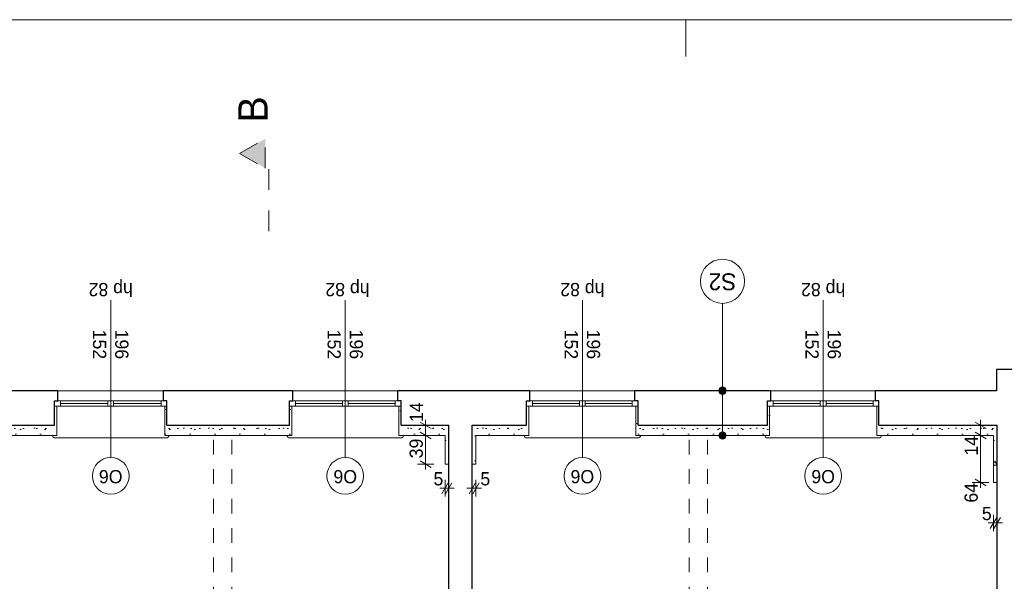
# Model space of a CAD drawing. Extents: x -145259 to -66341, y -2316 to 227384.
# Tile 99 of 143: x -113334 to -99921, y 139339 to 146984. Entities that reach past the tile are written whole.
import ezdxf

# ---------------------------------------------------------------- set-up
doc = ezdxf.new("R2010")
doc.units = 0
doc.header["$MEASUREMENT"] = 0
doc.linetypes.add('Dashed', pattern=[564.444447, 282.222223, -282.222223])
doc.linetypes.add('Przerywana', pattern=[400, 200, -200])
for name, color, linetype in [('Arch ocieplenie', 7, 'Continuous'), ('Arch opisy', 7, 'Continuous'), ('Arch wymiary', 7, 'Continuous')]:
    doc.layers.add(name, color=color, linetype=linetype)
for name, color, linetype, lineweight in [('Arch ocieplenie_Nr_Pióra__21', 7, 'Continuous', 13), ('Arch opisy okien_Nr_Pióra__21', 7, 'Continuous', 13), ('Arch opisy_Nr_Pióra__1', 7, 'Continuous', 25), ('Arch opisy_Nr_Pióra__21', 7, 'Continuous', 13), ('arch przekroje_Nr_Pióra__21', 7, 'Continuous', 13), ('arch przekroje_Nr_Pióra__5', 7, 'Continuous', 13), ('ARCH TABELA_Nr_Pióra__21', 7, 'Continuous', 13), ('Arch wymiary_Nr_Pióra__21', 7, 'Continuous', 13), ('Arch wymiary_Nr_Pióra__5', 7, 'Continuous', 13), ('INWENT OPISY_Nr_Pióra__21', 7, 'Continuous', 13), ('INWENT STROPY_Nr_Pióra__21', 7, 'Continuous', 13), ('INWENT. OKNA_Nr_Pióra__21', 7, 'Continuous', 13), ('INWENT.ŚCIANY_Nr_Pióra__1', 7, 'Continuous', 25)]:
    doc.layers.add(name, color=color, linetype=linetype, lineweight=lineweight)
doc.styles.add('GENERATED_STYLE_1', font='txt')
doc.styles.add('GENERATED_STYLE_6', font='txt')
doc.styles.add('GENERATED_STYLE_7', font='txt')
doc.styles.add('GENERATED_STYLE_8', font='txt')
doc.dimstyles.new('GENERATED_STYLE__1', dxfattribs={"dimtxt": 179.999995, "dimasz": 114, "dimexe": 0.18, "dimexo": 0, "dimgap": 0.09, "dimtad": 1, "dimdec": 0, "dimlfac": 0.1, "dimzin": 0, "dimdsep": 46, "dimtxsty": 'GENERATED_STYLE_1', "dimblk": 'ARROWHEAD_2', "dimblk1": 'ARROWHEAD_2', "dimblk2": 'ARROWHEAD_2', "dimcen": 0.09, "dimclrd": 7, "dimclre": 7, "dimclrt": 7, "dimazin": 0, "dimtfac": 1, "dimtdec": 4, "dimtmove": 0, "dimatfit": 3, "dimfxl": 0, "dimtolj": 1, "dimtzin": 0, "dimarcsym": 0})
doc.dimstyles.new('GENERATED_STYLE__2', dxfattribs={"dimtxt": 179.999995, "dimasz": 114, "dimexe": 0.18, "dimexo": 0, "dimgap": 0.09, "dimtad": 1, "dimtih": 1, "dimtoh": 1, "dimdec": 0, "dimlfac": 0.1, "dimzin": 0, "dimdsep": 46, "dimtxsty": 'GENERATED_STYLE_1', "dimblk": 'ARROWHEAD_2', "dimblk1": 'ARROWHEAD_2', "dimblk2": 'ARROWHEAD_2', "dimcen": 0.09, "dimclrd": 7, "dimclre": 7, "dimclrt": 7, "dimazin": 0, "dimtfac": 1, "dimtdec": 4, "dimtmove": 0, "dimatfit": 3, "dimfxl": 0, "dimtolj": 1, "dimtzin": 0, "dimarcsym": 0})
doc.dimstyles.new('GENERATED_STYLE__3', dxfattribs={"dimtxt": 179.999995, "dimasz": 114, "dimexe": 0.18, "dimexo": 0, "dimgap": 0.09, "dimtad": 1, "dimtih": 1, "dimtoh": 1, "dimdec": 0, "dimlfac": 0.1, "dimzin": 0, "dimdsep": 46, "dimtxsty": 'GENERATED_STYLE_1', "dimblk": 'ARROWHEAD_2', "dimblk1": 'ARROWHEAD_2', "dimblk2": 'ARROWHEAD_2', "dimcen": 0.09, "dimclrd": 7, "dimclre": 7, "dimclrt": 7, "dimazin": 0, "dimtfac": 1, "dimtdec": 4, "dimtmove": 2, "dimatfit": 3, "dimfxl": 0, "dimtolj": 1, "dimtzin": 0, "dimarcsym": 0})
pattern_1 = [(0, (0, 0), (0, 623.5383), [60, -300]), (0, (180, 311.8), (0, 623.5383), [60, -300]), (60, (0, 0), (-540, 311.7692), [60, -300]), (60, (360, 0), (-540, 311.7692), [60, -300]), (120, (60, 0), (540, 311.7692), [60, -300]), (120, (420, 0), (540, 311.7692), [60, -300]), (0, (0, 60), (0, 120.000005), [0, -120, 0, -180.00001]), (45, (60, 60), (-84.85282, 84.85282), [0, -90, 0, -150.000006])]

# ---------------------------------------------------------------- blocks, each defined once
blk = doc.blocks.new('Ściana_419', base_point=(-112859, 141464))
at = {"layer": 'Arch ocieplenie_Nr_Pióra__21', "linetype": 'Continuous'}
h = blk.add_hatch(dxfattribs=at)
h.set_pattern_fill('Structural_Concrete', color=256, style=0, pattern_type=2)
h.set_pattern_definition(pattern_1)
h.paths.add_polyline_path([(-112829, 141324), (-112829, 141724), (-112859, 141724), (-112859, 141464)], flags=0)
for p, q in [((-112829, 141724), (-112859, 141724)), ((-112859, 141724), (-112859, 141464)), ((-112829, 141324), (-112829, 141724))]:
    blk.add_line(p, q, dxfattribs=at)
blk = doc.blocks.new('Ściana_420', base_point=(-111329, 141724))
at = {"layer": 'Arch ocieplenie_Nr_Pióra__21', "linetype": 'Continuous'}
h = blk.add_hatch(dxfattribs=at)
h.set_pattern_fill('Structural_Concrete', color=256, style=0, pattern_type=2)
h.set_pattern_definition(pattern_1)
h.paths.add_polyline_path([(-111359, 141724), (-111359, 141324), (-111329, 141464), (-111329, 141724)], flags=0)
for p, q in [((-111359, 141724), (-111359, 141324)), ((-111329, 141724), (-111359, 141724)), ((-111329, 141464), (-111329, 141724))]:
    blk.add_line(p, q, dxfattribs=at)
blk = doc.blocks.new('Ściana_421', base_point=(-109659, 141464))
at = {"layer": 'Arch ocieplenie_Nr_Pióra__21', "linetype": 'Continuous'}
h = blk.add_hatch(dxfattribs=at)
h.set_pattern_fill('Structural_Concrete', color=256, style=0, pattern_type=2)
h.set_pattern_definition(pattern_1)
h.paths.add_polyline_path([(-109629, 141324), (-109629, 141724), (-109659, 141724), (-109659, 141464)], flags=0)
for p, q in [((-109629, 141724), (-109659, 141724)), ((-109659, 141724), (-109659, 141464)), ((-109629, 141324), (-109629, 141724))]:
    blk.add_line(p, q, dxfattribs=at)
blk = doc.blocks.new('Ściana_422', base_point=(-108139, 141724))
at = {"layer": 'Arch ocieplenie_Nr_Pióra__21', "linetype": 'Continuous'}
h = blk.add_hatch(dxfattribs=at)
h.set_pattern_fill('Structural_Concrete', color=256, style=0, pattern_type=2)
h.set_pattern_definition(pattern_1)
h.paths.add_polyline_path([(-108169, 141724), (-108169, 141324), (-108139, 141464), (-108139, 141724)], flags=0)
for p, q in [((-108169, 141724), (-108169, 141324)), ((-108139, 141724), (-108169, 141724)), ((-108139, 141464), (-108139, 141724))]:
    blk.add_line(p, q, dxfattribs=at)
blk = doc.blocks.new('Ściana_423', base_point=(-106429, 141464))
at = {"layer": 'Arch ocieplenie_Nr_Pióra__21', "linetype": 'Continuous'}
h = blk.add_hatch(dxfattribs=at)
h.set_pattern_fill('Structural_Concrete', color=256, style=0, pattern_type=2)
h.set_pattern_definition(pattern_1)
h.paths.add_polyline_path([(-106399, 141324), (-106399, 141724), (-106429, 141724), (-106429, 141464)], flags=0)
for p, q in [((-106399, 141724), (-106429, 141724)), ((-106429, 141724), (-106429, 141464)), ((-106399, 141324), (-106399, 141724))]:
    blk.add_line(p, q, dxfattribs=at)
blk = doc.blocks.new('Ściana_424', base_point=(-104909, 141724))
at = {"layer": 'Arch ocieplenie_Nr_Pióra__21', "linetype": 'Continuous'}
h = blk.add_hatch(dxfattribs=at)
h.set_pattern_fill('Structural_Concrete', color=256, style=0, pattern_type=2)
h.set_pattern_definition(pattern_1)
h.paths.add_polyline_path([(-104939, 141724), (-104939, 141324), (-104909, 141464), (-104909, 141724)], flags=0)
for p, q in [((-104939, 141724), (-104939, 141324)), ((-104909, 141724), (-104939, 141724)), ((-104909, 141464), (-104909, 141724))]:
    blk.add_line(p, q, dxfattribs=at)
blk = doc.blocks.new('Ściana_425', base_point=(-103149, 141464))
at = {"layer": 'Arch ocieplenie_Nr_Pióra__21', "linetype": 'Continuous'}
h = blk.add_hatch(dxfattribs=at)
h.set_pattern_fill('Structural_Concrete', color=256, style=0, pattern_type=2)
h.set_pattern_definition(pattern_1)
h.paths.add_polyline_path([(-103119, 141324), (-103119, 141724), (-103149, 141724), (-103149, 141464)], flags=0)
for p, q in [((-103119, 141724), (-103149, 141724)), ((-103149, 141724), (-103149, 141464)), ((-103119, 141324), (-103119, 141724))]:
    blk.add_line(p, q, dxfattribs=at)
blk = doc.blocks.new('Ściana_426', base_point=(-101629, 141724))
at = {"layer": 'Arch ocieplenie_Nr_Pióra__21', "linetype": 'Continuous'}
h = blk.add_hatch(dxfattribs=at)
h.set_pattern_fill('Structural_Concrete', color=256, style=0, pattern_type=2)
h.set_pattern_definition(pattern_1)
h.paths.add_polyline_path([(-101659, 141724), (-101659, 141324), (-101629, 141464), (-101629, 141724)], flags=0)
for p, q in [((-101659, 141724), (-101659, 141324)), ((-101629, 141724), (-101659, 141724)), ((-101629, 141464), (-101629, 141724))]:
    blk.add_line(p, q, dxfattribs=at)
blk = doc.blocks.new('Ściana_427', base_point=(-107169, 140934))
at = {"layer": 'Arch ocieplenie_Nr_Pióra__21', "linetype": 'Continuous'}
h = blk.add_hatch(dxfattribs=at)
h.set_pattern_fill('Structural_Concrete', color=256, style=0, pattern_type=2)
h.set_pattern_definition(pattern_1)
h.paths.add_polyline_path([(-107119, 140934), (-107119, 141324), (-107169, 141464), (-107169, 140934)], flags=0)
for p, q in [((-107169, 141464), (-107169, 140934)), ((-107119, 140934), (-107119, 141324)), ((-107169, 140934), (-107119, 140934))]:
    blk.add_line(p, q, dxfattribs=at)
blk = doc.blocks.new('Ściana_428', base_point=(-107489, 140934))
at = {"layer": 'Arch ocieplenie_Nr_Pióra__21', "linetype": 'Continuous'}
h = blk.add_hatch(dxfattribs=at)
h.set_pattern_fill('Structural_Concrete', color=256, style=0, pattern_type=2)
h.set_pattern_definition(pattern_1)
h.paths.add_polyline_path([(-107489, 140934), (-107489, 141464), (-107539, 141324), (-107539, 140934)], flags=0)
for p, q in [((-107489, 140934), (-107489, 141464)), ((-107539, 141324), (-107539, 140934)), ((-107539, 140934), (-107489, 140934))]:
    blk.add_line(p, q, dxfattribs=at)
blk = doc.blocks.new('Ściana_429', base_point=(-100019, 140684))
at = {"layer": 'Arch ocieplenie_Nr_Pióra__21', "linetype": 'Continuous'}
h = blk.add_hatch(dxfattribs=at)
h.set_pattern_fill('Structural_Concrete', color=256, style=0, pattern_type=2)
h.set_pattern_definition(pattern_1)
h.paths.add_polyline_path([(-100019, 140684), (-100019, 141464), (-100069, 141324), (-100069, 140684)], flags=0)
for p, q in [((-100019, 140684), (-100019, 141464)), ((-100069, 141324), (-100069, 140684)), ((-100069, 140684), (-100019, 140684))]:
    blk.add_line(p, q, dxfattribs=at)
blk = doc.blocks.new('Ściana_430', base_point=(-114539, 141464))
at = {"layer": 'Arch ocieplenie_Nr_Pióra__21', "linetype": 'Continuous'}
h = blk.add_hatch(dxfattribs=at)
h.set_pattern_fill('Structural_Concrete', color=256, style=0, pattern_type=2)
h.set_pattern_definition(pattern_1)
h.paths.add_polyline_path([(-114489, 141324), (-112829, 141324), (-112859, 141464), (-114539, 141464)], flags=0)
for p, q in [((-112859, 141464), (-114539, 141464)), ((-114489, 141324), (-112829, 141324))]:
    blk.add_line(p, q, dxfattribs=at)
blk = doc.blocks.new('Ściana_431', base_point=(-111329, 141464))
at = {"layer": 'Arch ocieplenie_Nr_Pióra__21', "linetype": 'Continuous'}
h = blk.add_hatch(dxfattribs=at)
h.set_pattern_fill('Structural_Concrete', color=256, style=0, pattern_type=2)
h.set_pattern_definition(pattern_1)
h.paths.add_polyline_path([(-111359, 141324), (-109629, 141324), (-109659, 141464), (-111329, 141464)], flags=0)
for p, q in [((-109659, 141464), (-111329, 141464)), ((-111359, 141324), (-109629, 141324))]:
    blk.add_line(p, q, dxfattribs=at)
blk = doc.blocks.new('Ściana_432', base_point=(-108139, 141464))
at = {"layer": 'Arch ocieplenie_Nr_Pióra__21', "linetype": 'Continuous'}
h = blk.add_hatch(dxfattribs=at)
h.set_pattern_fill('Structural_Concrete', color=256, style=0, pattern_type=2)
h.set_pattern_definition(pattern_1)
h.paths.add_polyline_path([(-108169, 141324), (-107539, 141324), (-107489, 141464), (-108139, 141464)], flags=0)
for p, q in [((-107489, 141464), (-108139, 141464)), ((-108169, 141324), (-107539, 141324))]:
    blk.add_line(p, q, dxfattribs=at)
blk = doc.blocks.new('Ściana_433', base_point=(-107169, 141464))
at = {"layer": 'Arch ocieplenie_Nr_Pióra__21', "linetype": 'Continuous'}
h = blk.add_hatch(dxfattribs=at)
h.set_pattern_fill('Structural_Concrete', color=256, style=0, pattern_type=2)
h.set_pattern_definition(pattern_1)
h.paths.add_polyline_path([(-107119, 141324), (-106399, 141324), (-106429, 141464), (-107169, 141464)], flags=0)
for p, q in [((-106429, 141464), (-107169, 141464)), ((-107119, 141324), (-106399, 141324))]:
    blk.add_line(p, q, dxfattribs=at)
blk = doc.blocks.new('Ściana_434', base_point=(-104909, 141464))
at = {"layer": 'Arch ocieplenie_Nr_Pióra__21', "linetype": 'Continuous'}
h = blk.add_hatch(dxfattribs=at)
h.set_pattern_fill('Structural_Concrete', color=256, style=0, pattern_type=2)
h.set_pattern_definition(pattern_1)
h.paths.add_polyline_path([(-104939, 141324), (-103119, 141324), (-103149, 141464), (-104909, 141464)], flags=0)
for p, q in [((-103149, 141464), (-104909, 141464)), ((-104939, 141324), (-103119, 141324))]:
    blk.add_line(p, q, dxfattribs=at)
blk = doc.blocks.new('Ściana_435', base_point=(-101629, 141464))
at = {"layer": 'Arch ocieplenie_Nr_Pióra__21', "linetype": 'Continuous'}
h = blk.add_hatch(dxfattribs=at)
h.set_pattern_fill('Structural_Concrete', color=256, style=0, pattern_type=2)
h.set_pattern_definition(pattern_1)
h.paths.add_polyline_path([(-101659, 141324), (-100069, 141324), (-100019, 141464), (-101629, 141464)], flags=0)
for p, q in [((-100019, 141464), (-101629, 141464)), ((-101659, 141324), (-100069, 141324))]:
    blk.add_line(p, q, dxfattribs=at)
blk = doc.blocks.new('Linia_88', base_point=(-103760, 141934))
at = {"layer": 'Arch opisy_Nr_Pióra__21', "linetype": 'Continuous'}
blk.add_line((-103760, 141934), (-103760, 143123), dxfattribs=at)
blk.add_circle((-103760, 143423), 300, dxfattribs=at)
blk = doc.blocks.new('Linia_89', base_point=(-103760, 141324))
at = {"layer": 'Arch opisy_Nr_Pióra__21', "linetype": 'Continuous'}
for points in [[(-103710, 141934), (-103714, 141953), (-103725, 141969), (-103741, 141980), (-103760, 141984), (-103779, 141980), (-103795, 141969), (-103806, 141953), (-103810, 141934), (-103806, 141914), (-103795, 141898), (-103779, 141887), (-103760, 141884), (-103741, 141887), (-103725, 141898), (-103714, 141914)], [(-103710, 141324), (-103714, 141343), (-103725, 141359), (-103741, 141370), (-103760, 141374), (-103779, 141370), (-103795, 141359), (-103806, 141343), (-103810, 141324), (-103806, 141304), (-103795, 141288), (-103779, 141277), (-103760, 141274), (-103741, 141277), (-103725, 141288), (-103714, 141304)]]:
    blk.add_hatch(color=256, dxfattribs=at).paths.add_polyline_path(points, flags=0)
blk.add_line((-103760, 141374), (-103760, 141884), dxfattribs=at)
for centre in [(-103760, 141934), (-103760, 141324)]:
    blk.add_circle(centre, 50, dxfattribs=at)
blk = doc.blocks.new('*D1569')
at = {"layer": 'Arch wymiary_Nr_Pióra__5', "linetype": 'Continuous'}
for p, q in [((-107879, 141367), (-107729, 141280)), ((-107692, 141324), (-107917, 141324)), ((-107804, 140934), (-107804, 141324)), ((-107879, 140977), (-107729, 140890)), ((-107692, 140934), (-107917, 140934)), ((-107804, 140860), (-107804, 140934))]:
    blk.add_line(p, q, dxfattribs=at)
at = {"layer": 'Arch wymiary_Nr_Pióra__21', "char_height": 180, "attachment_point": 7, "rotation": 90, "style": 'GENERATED_STYLE_1'}
for s, insert in [('{14}', (-107840, 141507)), ('{39}', (-107840, 141013))]:
    blk.add_mtext(s, dxfattribs=dict(at, insert=insert))
blk = doc.blocks.new('ARROWHEAD_2')
at = {"color": 0, "linetype": 'Continuous', "lineweight": 0}
for p, q in [((0, 0), (-1, 0)), ((-0.38, -0.66), (0.38, 0.66))]:
    blk.add_line(p, q, dxfattribs=at)
blk = doc.blocks.new('*D1570')
at = {"layer": 'Arch wymiary_Nr_Pióra__5', "linetype": 'Continuous'}
for p, q in [((-107729, 141420), (-107879, 141507)), ((-107804, 141464), (-107804, 141537)), ((-107692, 141464), (-107917, 141464)), ((-107879, 141367), (-107729, 141280)), ((-107804, 141324), (-107804, 141464)), ((-107692, 141324), (-107917, 141324))]:
    blk.add_line(p, q, dxfattribs=at)
at = {"layer": 'Arch wymiary_Nr_Pióra__21', "char_height": 180, "attachment_point": 7, "rotation": 90, "style": 'GENERATED_STYLE_1'}
for s, insert in [('{14}', (-107840, 141507)), ('{39}', (-107840, 141013))]:
    blk.add_mtext(s, dxfattribs=dict(at, insert=insert))
blk = doc.blocks.new('*D1571')
at = {"layer": 'Arch wymiary_Nr_Pióra__5', "linetype": 'Continuous'}
for p, q in [((-107539, 140494), (-107539, 140719)), ((-107489, 140494), (-107489, 140719)), ((-107612, 140606), (-107539, 140606)), ((-107582, 140531), (-107495, 140681)), ((-107539, 140606), (-107489, 140606)), ((-107445, 140681), (-107532, 140531)), ((-107489, 140606), (-107415, 140606))]:
    blk.add_line(p, q, dxfattribs=at)
at = {"layer": 'Arch wymiary_Nr_Pióra__21', "insert": (-107697, 140642), "char_height": 180, "attachment_point": 7, "style": 'GENERATED_STYLE_1'}
blk.add_mtext('{5}', dxfattribs=at)
blk = doc.blocks.new('*D1572')
at = {"layer": 'Arch wymiary_Nr_Pióra__5', "linetype": 'Continuous'}
for p, q in [((-107169, 140494), (-107169, 140719)), ((-107119, 140494), (-107119, 140719)), ((-107242, 140606), (-107169, 140606)), ((-107212, 140531), (-107125, 140681)), ((-107169, 140606), (-107119, 140606)), ((-107075, 140681), (-107162, 140531)), ((-107119, 140606), (-107045, 140606))]:
    blk.add_line(p, q, dxfattribs=at)
at = {"layer": 'Arch wymiary_Nr_Pióra__21', "insert": (-107058, 140642), "char_height": 180, "attachment_point": 7, "style": 'GENERATED_STYLE_1'}
blk.add_mtext('{5}', dxfattribs=at)
blk = doc.blocks.new('*D1573')
at = {"layer": 'Arch wymiary_Nr_Pióra__5', "linetype": 'Continuous'}
for p, q in [((-100320, 141367), (-100170, 141280)), ((-100132, 141324), (-100357, 141324)), ((-100245, 140684), (-100245, 141324)), ((-100320, 140727), (-100170, 140640)), ((-100132, 140684), (-100357, 140684)), ((-100245, 140610), (-100245, 140684))]:
    blk.add_line(p, q, dxfattribs=at)
at = {"layer": 'Arch wymiary_Nr_Pióra__21', "char_height": 180, "attachment_point": 7, "rotation": 90, "style": 'GENERATED_STYLE_1'}
for s, insert in [('{14}', (-100281, 141050)), ('{64}', (-100281, 140410))]:
    blk.add_mtext(s, dxfattribs=dict(at, insert=insert))
blk = doc.blocks.new('*D1574')
at = {"layer": 'Arch wymiary_Nr_Pióra__5', "linetype": 'Continuous'}
for p, q in [((-100170, 141420), (-100320, 141507)), ((-100245, 141464), (-100245, 141537)), ((-100132, 141464), (-100357, 141464)), ((-100320, 141367), (-100170, 141280)), ((-100245, 141324), (-100245, 141464)), ((-100132, 141324), (-100357, 141324))]:
    blk.add_line(p, q, dxfattribs=at)
at = {"layer": 'Arch wymiary_Nr_Pióra__21', "char_height": 180, "attachment_point": 7, "rotation": 90, "style": 'GENERATED_STYLE_1'}
for s, insert in [('{14}', (-100281, 141050)), ('{64}', (-100281, 140410))]:
    blk.add_mtext(s, dxfattribs=dict(at, insert=insert))
blk = doc.blocks.new('*D1578')
at = {"layer": 'Arch wymiary_Nr_Pióra__5', "linetype": 'Continuous'}
for p, q in [((-100112, 140058), (-100025, 140208)), ((-100069, 140020), (-100069, 140245)), ((-99975, 140208), (-100062, 140058)), ((-100019, 140020), (-100019, 140245)), ((-100142, 140133), (-100069, 140133)), ((-100069, 140133), (-100019, 140133)), ((-100019, 140133), (-99945, 140133))]:
    blk.add_line(p, q, dxfattribs=at)
at = {"layer": 'Arch wymiary_Nr_Pióra__21', "insert": (-100227, 140169), "char_height": 180, "attachment_point": 7, "style": 'GENERATED_STYLE_1'}
blk.add_mtext('{5}', dxfattribs=at)

msp = doc.modelspace()

# ---------------------------------------------------------------- hatches: boundary and pattern name
at = {"layer": 'arch przekroje_Nr_Pióra__5', "linetype": 'Continuous'}
msp.add_hatch(color=256, dxfattribs=at).paths.add_polyline_path([(-109988.7, 145362.6), (-109988.7, 144962.6), (-110338.7, 145162.6)], flags=0)

# ---------------------------------------------------------------- linework, layer by layer
at = {"layer": 'Arch opisy okien_Nr_Pióra__21', "linetype": 'Continuous'}
for centre in [(-112093.7, 140773.6), (-108898.7, 140773.6), (-105668.7, 140773.6), (-102388.7, 140773.6)]:
    msp.add_circle(centre, 250, dxfattribs=at)
at = {"layer": 'arch przekroje_Nr_Pióra__5', "linetype": 'Dashed'}
for p, q in [((-110338.7, 145162.6), (-109988.7, 145362.6)), ((-109988.7, 144962.6), (-109988.7, 145362.6)), ((-110338.7, 145162.6), (-109988.7, 144962.6)), ((-109938.7, 144104.6), (-109938.7, 145162.6))]:
    msp.add_line(p, q, dxfattribs=at)
at = {"layer": 'ARCH TABELA_Nr_Pióra__21', "linetype": 'Continuous'}
for p, q in [((-143258.7, 146983.6), (-68258.7, 146983.6)), ((-104258.7, 146483.6), (-104258.7, 146983.6))]:
    msp.add_line(p, q, dxfattribs=at)
at = {"layer": 'INWENT OPISY_Nr_Pióra__21', "linetype": 'Continuous'}
for p, q in [((-112093.7, 141023.6), (-112093.7, 143163.6)), ((-108898.7, 141023.6), (-108898.7, 143163.6)), ((-105668.7, 141023.6), (-105668.7, 143163.6)), ((-102388.7, 141023.6), (-102388.7, 143163.6))]:
    msp.add_line(p, q, dxfattribs=at)
at = {"layer": 'INWENT STROPY_Nr_Pióra__21', "linetype": 'Przerywana'}
for p, q in [((-110693.7, 133863.6), (-110693.7, 141463.6)), ((-110443.7, 133863.6), (-110443.7, 141463.6)), ((-104213.7, 133863.6), (-104213.7, 141463.6)), ((-103963.7, 133863.6), (-103963.7, 141463.6))]:
    msp.add_line(p, q, dxfattribs=at)
at = {"layer": 'INWENT. OKNA_Nr_Pióra__21', "linetype": 'Continuous'}
for p, q in [((-112813.7, 141933.6), (-111373.7, 141933.6)), ((-109613.7, 141933.6), (-108183.7, 141933.6)), ((-106383.7, 141933.6), (-104953.7, 141933.6)), ((-103103.7, 141933.6), (-101673.7, 141933.6)), ((-112858.7, 141793.6), (-111328.7, 141793.6)), ((-112778.7, 141793.6), (-112778.7, 141723.6)), ((-112133.7, 141793.6), (-112133.7, 141723.6)), ((-112053.7, 141793.6), (-112053.7, 141723.6)), ((-111408.7, 141793.6), (-111408.7, 141723.6)), ((-109658.7, 141793.6), (-108138.7, 141793.6)), ((-109578.7, 141793.6), (-109578.7, 141723.6)), ((-108938.7, 141793.6), (-108938.7, 141723.6)), ((-108858.7, 141793.6), (-108858.7, 141723.6)), ((-108218.7, 141793.6), (-108218.7, 141723.6)), ((-106428.7, 141793.6), (-104908.7, 141793.6)), ((-106348.7, 141793.6), (-106348.7, 141723.6)), ((-105708.7, 141793.6), (-105708.7, 141723.6)), ((-105628.7, 141793.6), (-105628.7, 141723.6)), ((-104988.7, 141793.6), (-104988.7, 141723.6)), ((-103148.7, 141793.6), (-101628.7, 141793.6)), ((-103068.7, 141793.6), (-103068.7, 141723.6)), ((-102428.7, 141793.6), (-102428.7, 141723.6)), ((-102348.7, 141793.6), (-102348.7, 141723.6)), ((-101708.7, 141793.6), (-101708.7, 141723.6)), ((-111328.7, 141723.6), (-112858.7, 141723.6)), ((-112133.7, 141758.6), (-112778.7, 141758.6)), ((-111408.7, 141758.6), (-112053.7, 141758.6)), ((-108138.7, 141723.6), (-109658.7, 141723.6)), ((-108938.7, 141758.6), (-109578.7, 141758.6)), ((-108218.7, 141758.6), (-108858.7, 141758.6)), ((-104908.7, 141723.6), (-106428.7, 141723.6)), ((-105708.7, 141758.6), (-106348.7, 141758.6)), ((-104988.7, 141758.6), (-105628.7, 141758.6)), ((-101628.7, 141723.6), (-103148.7, 141723.6)), ((-102428.7, 141758.6), (-103068.7, 141758.6)), ((-101708.7, 141758.6), (-102348.7, 141758.6)), ((-112883.7, 141313.6), (-112883.7, 141323.6)), ((-112863.7, 141293.6), (-111323.7, 141293.6)), ((-111303.7, 141313.6), (-111303.7, 141323.6)), ((-109688.7, 141313.6), (-109688.7, 141323.6)), ((-109668.7, 141293.6), (-108128.7, 141293.6)), ((-108108.7, 141313.6), (-108108.7, 141323.6)), ((-106458.7, 141313.6), (-106458.7, 141323.6)), ((-106438.7, 141293.6), (-104898.7, 141293.6)), ((-104878.7, 141313.6), (-104878.7, 141323.6)), ((-103178.7, 141313.6), (-103178.7, 141323.6)), ((-103158.7, 141293.6), (-101618.7, 141293.6)), ((-101598.7, 141313.6), (-101598.7, 141323.6))]:
    msp.add_line(p, q, dxfattribs=at)
for centre, start, end in [((-112863.7, 141313.6), 180, 270), ((-111323.7, 141313.6), 270, 0), ((-109668.7, 141313.6), 180, 270), ((-108128.7, 141313.6), 270, 0), ((-106438.7, 141313.6), 180, 270), ((-104898.7, 141313.6), 270, 0), ((-103158.7, 141313.6), 180, 270), ((-101618.7, 141313.6), 270, 0)]:
    msp.add_arc(centre, 20, start, end, dxfattribs=at)
at = {"layer": 'INWENT.ŚCIANY_Nr_Pióra__1', "linetype": 'Continuous'}
for p, q in [((-99448.7, 142223.6), (-100028.7, 142223.6)), ((-100028.7, 142223.6), (-100028.7, 141933.6)), ((-112813.7, 141933.6), (-114568.7, 141933.6)), ((-112813.7, 141793.6), (-112813.7, 141933.6)), ((-111373.7, 141793.6), (-111373.7, 141933.6)), ((-109613.7, 141933.6), (-111373.7, 141933.6)), ((-109613.7, 141793.6), (-109613.7, 141933.6)), ((-108183.7, 141793.6), (-108183.7, 141933.6)), ((-106383.7, 141933.6), (-108183.7, 141933.6)), ((-106383.7, 141793.6), (-106383.7, 141933.6)), ((-104953.7, 141793.6), (-104953.7, 141933.6)), ((-103103.7, 141933.6), (-104953.7, 141933.6)), ((-103103.7, 141793.6), (-103103.7, 141933.6)), ((-100028.7, 141933.6), (-101673.7, 141933.6)), ((-101673.7, 141793.6), (-101673.7, 141933.6)), ((-112858.7, 141463.6), (-112858.7, 141793.6)), ((-112858.7, 141793.6), (-112813.7, 141793.6)), ((-111328.7, 141793.6), (-111373.7, 141793.6)), ((-111328.7, 141463.6), (-111328.7, 141793.6)), ((-109658.7, 141463.6), (-109658.7, 141793.6)), ((-109658.7, 141793.6), (-109613.7, 141793.6)), ((-108138.7, 141793.6), (-108183.7, 141793.6)), ((-108138.7, 141463.6), (-108138.7, 141793.6)), ((-106428.7, 141463.6), (-106428.7, 141793.6)), ((-106428.7, 141793.6), (-106383.7, 141793.6)), ((-104908.7, 141793.6), (-104953.7, 141793.6)), ((-104908.7, 141463.6), (-104908.7, 141793.6)), ((-103148.7, 141463.6), (-103148.7, 141793.6)), ((-103148.7, 141793.6), (-103103.7, 141793.6)), ((-101628.7, 141793.6), (-101673.7, 141793.6)), ((-101628.7, 141463.6), (-101628.7, 141793.6)), ((-114538.7, 141463.6), (-112858.7, 141463.6)), ((-111328.7, 141463.6), (-109658.7, 141463.6)), ((-108138.7, 141463.6), (-107488.7, 141463.6)), ((-107488.7, 135523.6), (-107488.7, 141463.6)), ((-107168.7, 135493.6), (-107168.7, 141463.6)), ((-107168.7, 141463.6), (-106428.7, 141463.6)), ((-104908.7, 141463.6), (-103148.7, 141463.6)), ((-101628.7, 141463.6), (-100018.7, 141463.6)), ((-100018.7, 134303.6), (-100018.7, 141463.6))]:
    msp.add_line(p, q, dxfattribs=at)

# ---------------------------------------------------------------- block references
at = {"layer": 'Arch ocieplenie'}
for name, p in [('Ściana_419', (-112858.7, 141463.6)), ('Ściana_420', (-111328.7, 141723.6)), ('Ściana_421', (-109658.7, 141463.6)), ('Ściana_422', (-108138.7, 141723.6)), ('Ściana_423', (-106428.7, 141463.6)), ('Ściana_424', (-104908.7, 141723.6)), ('Ściana_425', (-103148.7, 141463.6)), ('Ściana_426', (-101628.7, 141723.6)), ('Ściana_430', (-114538.7, 141463.6)), ('Ściana_431', (-111328.7, 141463.6)), ('Ściana_432', (-108138.7, 141463.6)), ('Ściana_428', (-107488.7, 140933.6)), ('Ściana_427', (-107168.7, 140933.6)), ('Ściana_433', (-107168.7, 141463.6)), ('Ściana_434', (-104908.7, 141463.6)), ('Ściana_435', (-101628.7, 141463.6)), ('Ściana_429', (-100018.7, 140683.6))]:
    msp.add_blockref(name, p, dxfattribs=at)
at = {"layer": 'Arch opisy', "linetype": 'Continuous'}
for name, p in [('Linia_88', (-103760, 141933.6)), ('Linia_89', (-103760, 141323.6))]:
    msp.add_blockref(name, p, dxfattribs=at)

# ---------------------------------------------------------------- texts
at = {"layer": 'Arch opisy okien_Nr_Pióra__21', "linetype": 'Continuous', "char_height": 180, "attachment_point": 2, "rotation": 180, "style": 'GENERATED_STYLE_8'}
for insert in [(-112093.7, 140673.3), (-108898.7, 140673.3), (-105668.7, 140673.3), (-102388.7, 140673.3)]:
    msp.add_mtext('{O6}', dxfattribs=dict(at, insert=insert))
at = {"layer": 'Arch opisy_Nr_Pióra__1', "linetype": 'Continuous', "insert": (-103760, 143301.2), "char_height": 230, "attachment_point": 2, "rotation": 180, "style": 'GENERATED_STYLE_6'}
msp.add_mtext('{S2}', dxfattribs=at)
at = {"layer": 'arch przekroje_Nr_Pióra__21', "linetype": 'Continuous', "insert": (-110355.9, 145762.6), "char_height": 400, "attachment_point": 2, "rotation": 90, "style": 'GENERATED_STYLE_8'}
msp.add_mtext('{B}', dxfattribs=at)
at = {"layer": 'INWENT OPISY_Nr_Pióra__21', "linetype": 'Continuous', "char_height": 180, "attachment_point": 2, "rotation": 180, "style": 'GENERATED_STYLE_7'}
for insert in [(-112093.7, 143219.3), (-108868.7, 143219.3), (-105668.7, 143219.3), (-102388.7, 143219.3)]:
    msp.add_mtext('{hp 82}', dxfattribs=dict(at, insert=insert))
at = {"layer": 'INWENT OPISY_Nr_Pióra__21', "linetype": 'Continuous', "char_height": 180, "width": 1346.334, "attachment_point": 2, "rotation": 270, "line_spacing_factor": 1.008452, "style": 'GENERATED_STYLE_7'}
for insert in [(-111852.5, 142563.6), (-108657.5, 142563.6), (-105427.5, 142563.6), (-102147.5, 142563.6)]:
    msp.add_mtext('{196\\P152}', dxfattribs=dict(at, insert=insert))

# ---------------------------------------------------------------- dimensions: what is measured, and where the dimension line sits
at = {"layer": 'Arch wymiary', "linetype": 'Continuous'}
for base, p1, p2, picture, middle in [((-107804.2, 140933.6), (-107538.7, 140933.6), (-107813.7, 141323.6), '*D1569', (-107930.2, 141150)), ((-107804.2, 140933.6), (-107813.7, 141323.6), (-107813.7, 141463.6), '*D1570', (-107930.2, 141643.5)), ((-100244.6, 140683.6), (-100823.7, 141323.6), (-100823.7, 141463.6), '*D1574', (-100370.6, 141186.4)), ((-100244.6, 140683.6), (-100068.7, 140683.6), (-100823.7, 141323.6), '*D1573', (-100370.6, 140546.4))]:
    dim = msp.add_linear_dim(base=base, p1=p1, p2=p2, angle=90, dimstyle='GENERATED_STYLE__1', dxfattribs=at)
    dim.commit()
    dim.dimension.update_dxf_attribs({"geometry": picture, "text_midpoint": middle})
for base, p1, p2, dimstyle, picture, middle in [((-107538.7, 140606.4), (-107538.7, 141198.6), (-107488.7, 141198.6), 'GENERATED_STYLE__2', '*D1571', (-107629, 140732.4)), ((-107168.7, 140606.4), (-107168.7, 141198.6), (-107118.7, 141198.6), 'GENERATED_STYLE__3', '*D1572', (-106990.1, 140732.4)), ((-100068.7, 140132.6), (-100068.7, 140683.6), (-100018.7, 140683.6), 'GENERATED_STYLE__2', '*D1578', (-100159, 140258.6))]:
    dim = msp.add_linear_dim(base=base, p1=p1, p2=p2, dimstyle=dimstyle, dxfattribs=at)
    dim.commit()
    dim.dimension.update_dxf_attribs({"geometry": picture, "text_midpoint": middle})

doc.saveas('drawing.dxf')
